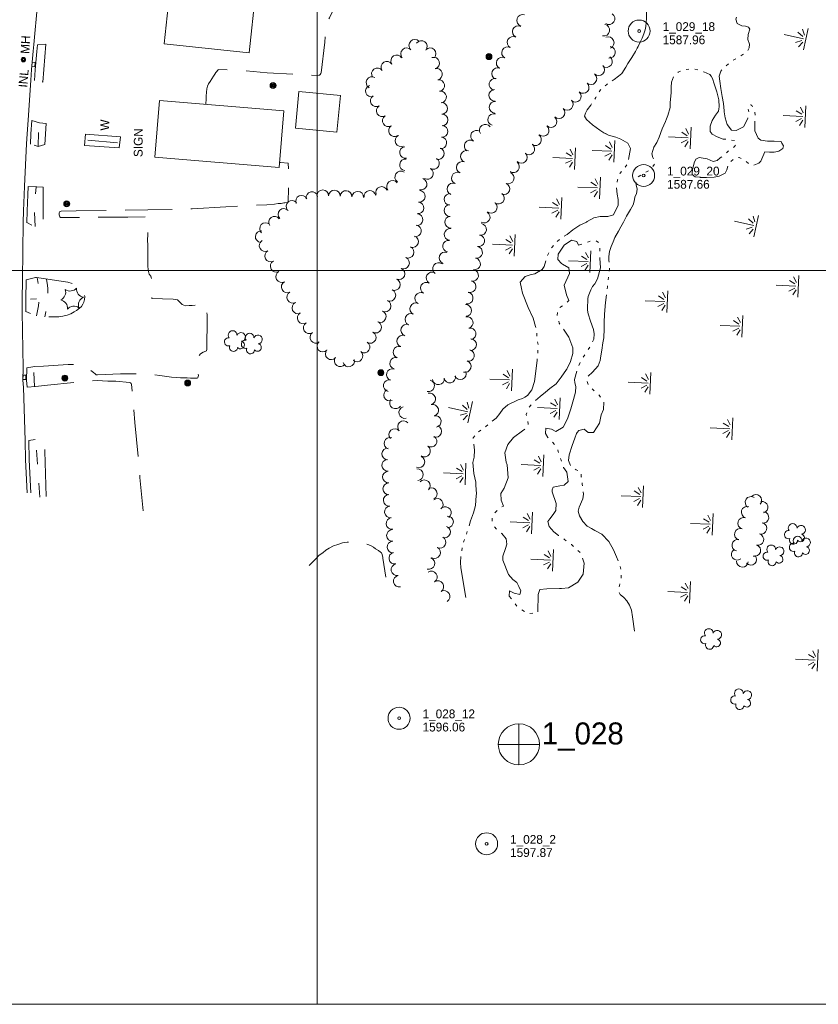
# Model space of a CAD drawing. Header units: feet. Extents: x 188480 to 190966, y 254463 to 256020.
# Tile 5 of 11: x 189297 to 189841, y 254500 to 255171. Entities that reach past the tile are written whole.
import ezdxf
from ezdxf.enums import TextEntityAlignment as Align

# ---------------------------------------------------------------- set-up
doc = ezdxf.new("R2010")
doc.units = ezdxf.units.FT
doc.header["$MEASUREMENT"] = 0
for name, pattern in [('DGN Style 3', [44.747311, 31.962365, -12.784946]), ('DGN Style 5', [22.373656, 9.58871, -12.784946]), ('DGN Style 6', [60.792419, 0.031962, -12.784946, 22.373656, -12.784946, 0.031962, -12.784946])]:
    doc.linetypes.add(name, pattern=pattern)
for name, color, linetype, lineweight in [('E_DRN_Grate', 151, 'Continuous', 0), ('E_DWY', 73, 'DGN Style 3', 0), ('E_LAND_Vegetation', 21, 'Continuous', 0), ('E_MAP_GridLines', 251, 'Continuous', 0), ('E_MAP_Limits', 21, 'DGN Style 3', 0), ('E_MAP_PassPoints', 40, 'Continuous', 0), ('E_MISCPROP', 40, 'Continuous', 0), ('E_MISCPROP_HvyLine', 54, 'Continuous', 13), ('E_MISCPROP_Railing', 40, 'Continuous', 0), ('E_PATH_Sidewalk', 73, 'DGN Style 5', 0), ('E_RDWY', 40, 'Continuous', 13), ('E_WTR', 251, 'DGN Style 6', 0)]:
    doc.layers.add(name, color=color, linetype=linetype, lineweight=lineweight)
doc.styles.add('Style-IGR_FONT_0', font='IGR_FONT_0.shx')
doc.styles.add('Style-IGR_FONT_1', font='IGR_FONT_1.shx')

# ---------------------------------------------------------------- blocks, each defined once
blk = doc.blocks.new('PP')
at = {"layer": 'E_MAP_PassPoints', "color": 40, "linetype": 'Continuous', "lineweight": 0}
for radius in [7.5, 0.96]:
    blk.add_circle((0, 0), radius, dxfattribs=at)
blk = doc.blocks.new('PHOTOC')
at = {"layer": 'E_MAP_Limits', "color": 73, "linetype": 'Continuous', "lineweight": 0}
for p, q in [((0.12, 14.06), (0.06, -13.8)), ((-13.79, 0.03), (14.12, 0.01))]:
    blk.add_line(p, q, dxfattribs=at)
blk.add_circle((0.17, 0.03), 14, dxfattribs=at)
blk = doc.blocks.new('MHO_2')
at = {"layer": 'E_DRN_Grate', "color": 20, "linetype": 'Continuous', "lineweight": 0}
for centre, radius in [((0.06, 0.01), 1.5), ((0.07, 0.01), 1.22), ((0.06, 0), 0.968), ((0.03, -0.01), 0.605)]:
    blk.add_circle(centre, radius, dxfattribs=at)
blk = doc.blocks.new('INLT')
at = {"layer": 'E_MISCPROP_Railing', "color": 40, "linetype": 'Continuous', "lineweight": 0, "flags": 128}
blk.add_lwpolyline([(3, -2), (3, 0), (0, 0), (0, -2), (3, -2)], dxfattribs=at)
blk = doc.blocks.new('INL_7')
at = {"layer": 'E_MISCPROP_Railing', "color": 40, "linetype": 'Continuous', "lineweight": 0, "style": 'Style-IGR_FONT_0'}
blk.add_text('INL', height=6, rotation=0.00011, dxfattribs=at).set_placement((-5.74, -3.01))
blk = doc.blocks.new('POLE_4')
at = {"layer": 'E_MISCPROP', "color": 20, "linetype": 'Continuous', "lineweight": 0}
for centre, radius in [((-0.01, 0.02), 2.02), ((-0.01, 0.03), 1.52), ((0, -0.01), 1.01), ((0, 0), 0.502)]:
    blk.add_circle(centre, radius, dxfattribs=at)
blk = doc.blocks.new('POLE_5')
at = {"layer": 'E_MISCPROP', "color": 20, "linetype": 'Continuous', "lineweight": 0}
for centre, radius in [((-0.01, 0.02), 2.02), ((-0.01, 0.03), 1.52), ((0, -0.01), 1.01), ((0, 0), 0.502)]:
    blk.add_circle(centre, radius, dxfattribs=at)
blk = doc.blocks.new('SIGN_6')
at = {"layer": 'E_MISCPROP', "color": 20, "linetype": 'Continuous', "lineweight": 0, "style": 'Style-IGR_FONT_0'}
blk.add_text('SIGN', height=6, rotation=0.00002, dxfattribs=at).set_placement((-9.6, -0.01), align=Align.MIDDLE_LEFT)
blk = doc.blocks.new('WAL_2')
at = {"layer": 'E_MISCPROP_Railing', "color": 40, "linetype": 'Continuous', "lineweight": 0, "style": 'Style-IGR_FONT_0'}
blk.add_text('W', height=6, rotation=0.00002, dxfattribs=at).set_placement((-2.27, -0.34), align=Align.MIDDLE_LEFT)
blk = doc.blocks.new('PINEL_3')
at = {"layer": 'E_LAND_Vegetation', "color": 93, "linetype": 'Continuous', "lineweight": 0}
for centre, start, end in [((-8.14, 7.32), 275.21124, 0.97616), ((2.26, 10.71), 215.21124, 300.97616), ((-10.4, -3.39), 335.21124, 60.97616), ((10.41, 3.41), 155.21125, 240.97616), ((-2.25, -10.7), 35.21125, 120.97616), ((8.15, -7.3), 95.21126, 180.97617)]:
    blk.add_arc(centre, 5.72, start, end, dxfattribs=at)
blk = doc.blocks.new('TREE_1')
at = {"layer": 'E_LAND_Vegetation', "color": 93, "linetype": 'Continuous', "lineweight": 0}
for centre, radius, start, end in [((-1.47, 4.28), 2.78, 1.39447, 209.16746), ((-4.47, 0.2), 2.78, 78.07149, 279.08253), ((3.57, 2.42), 2.97, 278.42358, 139.65746), ((-2.01, -4.2), 2.61, 140.77963, 358.71224), ((3.46, -3.43), 2.97, 196.0744, 79.04767)]:
    blk.add_arc(centre, radius, start, end, dxfattribs=at)
blk = doc.blocks.new('MARSH')
at = {"layer": 'E_WTR', "color": 161, "linetype": 'Continuous', "lineweight": 0}
for p, q in [((0.03, 15.02), (0.03, 1.6)), ((-6.13, 3.53), (-2.44, 1.44)), ((-1.34, 2.37), (-3.54, 6.22)), ((1.46, 2.37), (3.66, 6.22)), ((6.25, 3.53), (2.56, 1.44)), ((-7.39, -0.05), (7.4, -0.05))]:
    blk.add_line(p, q, dxfattribs=at)

msp = doc.modelspace()

# ---------------------------------------------------------------- linework, layer by layer
at = {"layer": 'E_DWY', "color": 51, "linetype": 'DGN Style 3', "lineweight": 0, "flags": 128}
for points in [[(189424.11, 255113.41), (189424.32, 255117.06), (189424.36, 255118.96), (189424.49, 255121.55), (189424.75, 255123.86), (189425.21, 255125.66), (189425.93, 255127.23), (189427.01, 255129.02), (189428.13, 255130.77), (189429.38, 255132.61), (189430.19, 255133.86), (189431, 255135.06), (189431.52, 255135.84), (189431.94, 255136.4), (189432.24, 255136.68), (189432.51, 255136.82), (189432.94, 255137), (189447.46, 255136.44), (189465.76, 255134.92), (189484.71, 255133.87), (189500.06, 255133.01), (189501, 255133.17), (189501.46, 255133.31), (189501.99, 255133.6), (189502.44, 255134.26), (189502.6, 255134.79), (189505.11, 255155.69), (189505.66, 255164.73), (189506.26, 255167.73), (189507.18, 255169.99), (189508.25, 255172.36), (189509.43, 255174.7), (189511.76, 255179.03), (189514.02, 255183.25), (189515.4, 255189.02), (189515.8, 255193.32), (189516.2, 255196.97), (189516.52, 255200.78), (189516.64, 255204.89), (189516.53, 255208.81), (189516.28, 255212.25), (189515.99, 255214.71), (189515.6, 255216.45), (189514.83, 255218.79), (189513.97, 255221.12), (189512.97, 255222.62), (189511.98, 255223.81), (189510.89, 255225.01), (189509.73, 255225.86), (189509.26, 255226.2), (189508.71, 255226.73), (189506.87, 255227.53), (189504.67, 255228.45), (189501.75, 255229.35), (189499.59, 255229.94), (189497.74, 255230.44), (189496.07, 255230.85), (189494.82, 255231.05), (189481.17, 255232.93), (189459.64, 255234.83), (189441.86, 255236.77), (189439.2, 255236.73), (189438.91, 255236.49), (189438.5, 255235.77), (189438.3, 255234.84), (189437.11, 255227.56)], [(189309.52, 255153.84), (189315.03, 255154.45), (189313.1, 255128.53), (189307.33, 255129.67)], [(189305.48, 255102.28), (189310.85, 255100.73), (189315.25, 255100.4), (189314.38, 255085.92), (189309.97, 255084.61), (189304.56, 255086.26)], [(189324.45, 255040.16), (189324.83, 255040.41), (189325.5, 255040.59), (189335.71, 255040.67), (189357.97, 255041.06), (189384.65, 255041.36), (189414.86, 255042.12), (189437.62, 255043.42), (189453.41, 255044.32), (189465.72, 255044.91), (189470.77, 255045.34), (189473.46, 255045.66), (189475.45, 255045.88), (189477.11, 255046.13), (189477.95, 255046.28), (189480.18, 255046.34), (189480.49, 255059.95), (189480.26, 255073.3), (189474.94, 255073.72), (189474.25, 255073.78)], [(189303.18, 255057.44), (189309, 255057.17), (189313.26, 255056.9), (189313.3, 255041.09), (189313.15, 255030.14), (189307.58, 255029.99), (189302.16, 255032.84)], [(189302.19, 254933.84), (189307.59, 254934.67), (189313.57, 254934.95), (189330.25, 254935.99), (189338.29, 254936.03), (189339.79, 254935.67), (189341.92, 254934.46), (189343.94, 254933.16), (189345.74, 254931.9), (189347.5, 254930.6), (189348.63, 254929.67), (189349.48, 254929.09), (189350.3, 254929.02), (189365.86, 254929.57), (189383.24, 254929.88), (189392.73, 254928.59), (189400.71, 254927.5), (189404.28, 254927.25), (189406.92, 254926.97), (189409.06, 254926.91), (189411.27, 254926.87), (189413.61, 254926.79), (189415.29, 254926.82), (189416.34, 254926.78), (189417.51, 254926.74), (189418.12, 254926.75), (189418.56, 254927.04), (189418.96, 254927.91), (189419, 254928.5), (189418.94, 254929.81), (189418.84, 254931.95), (189418.79, 254934.01), (189418.77, 254936.04), (189418.83, 254937.85), (189418.95, 254939.44), (189419.06, 254940.68), (189419.36, 254941.82), (189420.36, 254943.28), (189422.33, 254944.42), (189424.17, 254945.1), (189424.59, 254945.42), (189424.78, 254946.58), (189424.87, 254949.07), (189424.81, 254952.05), (189424.85, 254955.37), (189424.93, 254958.85), (189424.92, 254961.64), (189424.9, 254963.72), (189424.9, 254965.58), (189424.97, 254967.67), (189424.95, 254969.83), (189424.79, 254972.32), (189424.7, 254974.13), (189424.53, 254975.56), (189424.09, 254976.55), (189423.31, 254977.01), (189422.3, 254977.22), (189421.1, 254977.37), (189419, 254976.86), (189416.73, 254976.39), (189414.75, 254976.33), (189412.77, 254976.14), (189410.25, 254975.96), (189407.94, 254976.92), (189405.93, 254979.02), (189404.89, 254980.05), (189403.42, 254980.45), (189401.8, 254980.61), (189387.36, 254981.02), (189387.1, 254985.82), (189387.25, 254987.73), (189387.3, 254990.5), (189387.33, 254992.33), (189387.29, 254993.98), (189386.62, 254996.22), (189385.51, 254997.63), (189384.8, 255000.31), (189384.58, 255003.47), (189384.58, 255006.17), (189384.57, 255009.51), (189384.66, 255014.13), (189384.62, 255017.45), (189384.47, 255020.72), (189384.52, 255024.6), (189384.58, 255027.34), (189384.6, 255029.64), (189384.61, 255032.47), (189384.63, 255034.11), (189384.81, 255036.66), (189370.92, 255036.44), (189350.31, 255036.45), (189331.56, 255036.13), (189328.95, 255036.22), (189326.83, 255036.19), (189325.65, 255036.22), (189325.14, 255036.3), (189324.73, 255036.69), (189324.39, 255037.31), (189324.28, 255037.95), (189324.19, 255038.62), (189324.22, 255039.18), (189324.45, 255040.16)], [(189301.66, 254993.75), (189308.13, 254995.4), (189308.68, 254995.44), (189316.47, 254994.09), (189330.16, 254992.2), (189336.61, 254990.12), (189338.75, 254988.52), (189339.95, 254987.11), (189340.87, 254985.49), (189341.4, 254984.14), (189341.57, 254982.49), (189341.46, 254980.44), (189341, 254978.51), (189340.41, 254977.18), (189339.44, 254975.67), (189338.12, 254974.45), (189335.99, 254972.81), (189334.36, 254971.84), (189332.15, 254970.62), (189329.54, 254969.68), (189326.8, 254968.94), (189324.02, 254968.5), (189315.08, 254968.49), (189308.36, 254969.14), (189301.5, 254972.08)], [(189302.33, 254920.57), (189308.16, 254921.06), (189316.2, 254921.87), (189335.89, 254924.05), (189349.98, 254925.04), (189357.29, 254924.77), (189362.88, 254924.71), (189372.09, 254923.78), (189372.85, 254923.53), (189373.28, 254923.19), (189373.51, 254922.71), (189375.82, 254896.5), (189379.25, 254859.13), (189381.31, 254836.33)], [(189315.33, 254846.09), (189314.42, 254876.92), (189313.95, 254884.65), (189313.66, 254884.82), (189313.04, 254884.9), (189308.51, 254884.96), (189303.57, 254884.2)], [(189494.57, 254798.96), (189499.13, 254803.91), (189501.33, 254805.99), (189503.67, 254807.77), (189505.9, 254809.51), (189508.2, 254810.91), (189510.98, 254812.48), (189514.07, 254813.46), (189517.15, 254814.41), (189520.31, 254814.96), (189523.38, 254815.12), (189525.94, 254815.06), (189528.67, 254814.79), (189531.79, 254814.19), (189534.44, 254813.41), (189536.28, 254812.68), (189538.19, 254811.55), (189539.75, 254810.48), (189541.66, 254809.21), (189542.95, 254808.21), (189543.63, 254807.62), (189544.17, 254806.47), (189544.71, 254804.54), (189544.74, 254804.14), (189546.77, 254791.05)]]:
    msp.add_lwpolyline(points, dxfattribs=at)
at = {"layer": 'E_LAND_Vegetation', "color": 93, "linetype": 'Continuous', "lineweight": 0}
for centre, radius, start, end in [((189639.88, 255170.5), 3.99, 71.17566, 251.16034), ((189698.74, 255171.76), 3.99, 236.46247, 56.44714), ((189636.89, 255162.88), 3.99, 65.34606, 245.33074), ((189695.13, 255163.91), 3.99, 258.85192, 78.83659), ((189566.44, 255153.56), 3.98, 44.60246, 224.58714), ((189570.84, 255152.72), 3.98, 322.73674, 142.72141), ((189633.34, 255155.56), 3.99, 61.331, 241.31567), ((189698.16, 255155.38), 3.99, 292.73234, 112.71701), ((189560.84, 255147.78), 3.98, 42.31742, 222.3021), ((189576.87, 255147.82), 3.98, 317.40843, 137.3931), ((189629.58, 255148.56), 3.99, 62.33711, 242.32179), ((189699.04, 255148.81), 3.99, 262.68547, 82.67014), ((189547.37, 255138.67), 3.98, 32.38696, 212.37164), ((189554.1, 255142.92), 3.98, 32.00911, 211.99378), ((189579.26, 255141.42), 3.98, 287.5028, 107.48748), ((189625.94, 255141.48), 3.99, 63.05121, 243.03588), ((189696.94, 255142.52), 3.99, 232.64218, 52.62685), ((189540.94, 255134.17), 3.98, 35.59159, 215.57627), ((189581.12, 255133.85), 3.98, 282.75258, 102.73726), ((189622.82, 255134.3), 3.99, 67.31094, 247.29562), ((189691.68, 255136.89), 3.99, 225.40708, 45.39176), ((189537.27, 255128.14), 3.98, 59.54069, 239.52537), ((189582.67, 255126.16), 3.98, 279.46323, 99.44791), ((189621.07, 255127), 3.99, 79.44345, 259.42813), ((189686.37, 255130.8), 3.99, 228.41861, 48.40328), ((189536.78, 255122.42), 3.98, 109.1527, 289.13738), ((189583.96, 255118.41), 3.98, 276.32385, 96.30853), ((189620.87, 255119.52), 3.99, 93.03498, 273.01966), ((189675.76, 255118.91), 3.99, 228.13427, 48.11895), ((189681.08, 255124.84), 3.99, 228.13427, 48.11895), ((189540.17, 255115.76), 3.98, 121.62237, 301.60705), ((189621.14, 255111.36), 3.99, 87.84719, 267.83186), ((189670.26, 255113.33), 3.99, 224.29509, 44.27977), ((189544.29, 255108.9), 3.98, 120.6352, 300.61988), ((189584.74, 255110.62), 3.98, 272.63999, 92.62467), ((189664.6, 255107.64), 3.99, 225.57427, 45.55895), ((189548.38, 255102.11), 3.98, 121.96965, 301.95432), ((189585.02, 255102.71), 3.98, 271.0823, 91.06698), ((189620.18, 255102.97), 3.99, 73.86597, 253.85064), ((189659.21, 255101.6), 3.99, 229.01903, 49.00371), ((189552.55, 255095.43), 3.98, 124.29301, 304.27769), ((189584.91, 255094.96), 3.98, 265.26227, 85.24695), ((189608.48, 255091.63), 3.99, 56.76833, 236.75301), ((189614.45, 255095.69), 3.99, 35.3441, 215.32878), ((189653.83, 255095.62), 3.99, 230.9855, 50.97017), ((189557.07, 255088.52), 3.98, 116.32534, 296.31002), ((189584.14, 255087.13), 3.98, 262.70071, 82.68538), ((189604.1, 255084.95), 3.99, 56.76833, 236.75301), ((189648.68, 255089.31), 3.99, 235.80918, 55.79386), ((189560.13, 255080.56), 3.98, 98.70184, 278.68652), ((189582.36, 255079.81), 3.98, 251.68012, 71.6648), ((189601.62, 255077.94), 3.99, 71.32421, 251.30888), ((189644.08, 255082.97), 3.99, 231.84321, 51.82789), ((189560.1, 255072.1), 3.98, 83.35243, 263.33711), ((189579.12, 255073.06), 3.98, 239.70993, 59.69461), ((189639.02, 255077.16), 3.99, 225.07242, 45.05709), ((189575.06, 255066.22), 3.98, 239.11683, 59.1015), ((189598.71, 255070.39), 3.99, 68.43902, 248.4237), ((189633.67, 255070.87), 3.99, 233.1715, 53.15618), ((189551.25, 255057.4), 3.98, 38.07314, 218.05782), ((189556.84, 255063.84), 3.98, 55.79536, 235.78003), ((189570.71, 255058.95), 3.98, 253.03857, 73.02324), ((189595.45, 255063.05), 3.99, 67.28999, 247.27466), ((189630.02, 255063.22), 3.99, 248.37331, 68.35799), ((189503.77, 255051.04), 3.98, 0.43875, 180.42343), ((189511.68, 255050.87), 3.98, 359.03548, 179.02016), ((189543.82, 255053.31), 3.98, 21.69019, 201.67487), ((189569.43, 255050.69), 3.98, 264.93206, 84.91674), ((189592.44, 255055.71), 3.99, 68.631, 248.61568), ((189627.1, 255055.79), 3.99, 248.59282, 68.5775), ((189489.28, 255047.31), 3.98, 24.45064, 204.43531), ((189496.35, 255049.81), 3.98, 11.94344, 191.92812), ((189519.51, 255050.53), 3.98, 355.55312, 175.5378), ((189527.53, 255050.05), 3.98, 357.14032, 177.125), ((189535.83, 255050.61), 3.98, 7.83052, 187.8152), ((189590.43, 255048.62), 3.99, 84.04917, 264.03384), ((189623.37, 255049.43), 3.99, 232.52939, 52.51406), ((189477.25, 255038.32), 3.98, 44.43406, 224.41873), ((189482.78, 255043.82), 3.98, 40.13672, 220.1214), ((189568.58, 255042.81), 3.98, 263.8418, 83.82648), ((189590.37, 255040.99), 3.99, 93.17667, 273.16134), ((189618.54, 255043.21), 3.99, 229.7977, 49.78238), ((189470.91, 255033.03), 3.98, 36.15197, 216.13664), ((189567.91, 255034.81), 3.98, 265.32907, 85.31375), ((189590.86, 255033.04), 3.99, 93.69201, 273.67668), ((189613.7, 255036.5), 3.99, 238.52205, 58.50673), ((189464.78, 255028.7), 3.98, 47.82968, 227.81436), ((189566.84, 255027.05), 3.98, 261.70948, 81.69416), ((189590.49, 255024.67), 3.99, 82.67828, 262.66296), ((189611.21, 255028.16), 3.99, 261.13326, 81.11794), ((189461.79, 255023.23), 3.98, 85.12187, 265.10655), ((189564.88, 255019.79), 3.98, 250.3601, 70.34478), ((189609.94, 255020.35), 3.99, 259.30241, 79.28709), ((189464.48, 255017.08), 3.98, 119.34449, 299.32917), ((189561.88, 255012.56), 3.98, 246.51564, 66.50031), ((189589.41, 255016.71), 3.99, 81.27308, 261.25776), ((189608.5, 255012.47), 3.99, 260.24301, 80.22769), ((189468.24, 255010.01), 3.98, 118.19865, 298.18333), ((189558.74, 255005.22), 3.98, 247.03808, 67.02276), ((189587.02, 255008.72), 3.99, 70.71843, 250.70311), ((189607.14, 255004.59), 3.99, 260.86026, 80.84493), ((189472, 255002.98), 3.98, 118.19865, 298.18333), ((189555.63, 254997.87), 3.98, 247.12118, 67.10585), ((189582.62, 255001.34), 3.99, 53.82978, 233.81445), ((189475.77, 254995.96), 3.98, 118.19865, 298.18333), ((189578.18, 254995.03), 3.99, 60.95092, 240.9356), ((189605.77, 254996.77), 3.99, 259.8789, 79.86358), ((189479.53, 254988.94), 3.98, 118.19865, 298.18333), ((189552.54, 254990.53), 3.98, 247.2251, 67.20978), ((189574.27, 254988.04), 3.99, 60.31078, 240.29546), ((189604.03, 254989.12), 3.99, 256.42713, 76.41181), ((189483.3, 254981.91), 3.98, 118.19865, 298.18333), ((189549.45, 254983.18), 3.98, 247.2251, 67.20978), ((189570.47, 254981.09), 3.99, 62.11468, 242.09936), ((189602.13, 254981.24), 3.99, 260.02064, 80.00532), ((189486.81, 254974.66), 3.98, 115.37981, 295.36449), ((189546.2, 254976), 3.98, 244.82537, 64.81005), ((189567.06, 254973.99), 3.99, 65.05772, 245.0424), ((189601.1, 254972.9), 3.99, 272.88636, 92.87104), ((189490.37, 254967.79), 3.98, 121.62405, 301.60872), ((189542.89, 254968.68), 3.98, 246.84106, 66.82574), ((189563.75, 254966.74), 3.99, 65.57893, 245.56361), ((189602.15, 254964.59), 3.99, 284.93602, 104.92069), ((189494.55, 254961.01), 3.98, 121.62405, 301.60872), ((189539.78, 254961.52), 3.98, 242.22291, 62.20759), ((189560.94, 254959.44), 3.99, 69.8959, 249.88058), ((189604.05, 254956.91), 3.99, 283.22907, 103.21375), ((189498.98, 254954.56), 3.98, 125.5683, 305.55298), ((189536.07, 254954.47), 3.98, 242.22291, 62.20759), ((189558.2, 254952), 3.99, 71.30992, 251.2946), ((189503.81, 254948.62), 3.98, 133.70134, 313.68602), ((189531.88, 254947.92), 3.98, 236.97611, 56.96079), ((189555.67, 254944.44), 3.99, 71.84045, 251.82513), ((189604.4, 254949.61), 3.99, 266.82421, 86.80889), ((189509.5, 254943.33), 3.98, 139.01196, 318.99664), ((189515.57, 254938.55), 3.98, 145.17627, 325.16094), ((189527.03, 254941.9), 3.98, 230.53346, 50.51814), ((189553.44, 254936.89), 3.99, 74.93542, 254.9201), ((189603.02, 254942.13), 3.99, 257.27309, 77.25776), ((189521.37, 254938.42), 3.98, 195.17395, 15.15863), ((189600.74, 254934.71), 3.99, 251.67627, 71.66095), ((189551.13, 254929.15), 3.99, 72.30517, 252.28985), ((189590.24, 254927.52), 3.99, 190.64793, 10.63261), ((189597.41, 254929.7), 3.99, 202.71533, 22.70001), ((189549.07, 254921.64), 3.99, 77.68905, 257.67373), ((189575.87, 254921.55), 3.99, 254.48266, 74.46734), ((189582.47, 254926.26), 3.99, 187.84031, 7.82498), ((189549.26, 254915.22), 3.99, 115.53718, 295.52185), ((189576.58, 254912.55), 3.99, 285.13607, 105.12075), ((189553.29, 254909.87), 3.99, 146.34982, 326.3345), ((189559.58, 254903.27), 3.99, 104.20038, 284.18506), ((189578.62, 254904.84), 3.99, 285.18539, 105.17007), ((189580.36, 254897.23), 3.99, 280.85817, 100.84285), ((189558.78, 254893.62), 3.99, 42.36689, 222.35157), ((189580.7, 254890.52), 3.99, 247.87144, 67.85611), ((189552.78, 254888.28), 3.99, 41.17254, 221.15722), ((189577.46, 254883.75), 3.99, 236.11272, 56.0974), ((189549.54, 254882.36), 3.99, 72.96715, 252.95183), ((189573.02, 254877.11), 3.99, 236.35875, 56.34343), ((189548, 254875.1), 3.99, 86.85241, 266.83708), ((189548, 254867.41), 3.99, 94.53524, 274.51992), ((189569.19, 254869.7), 3.99, 247.61416, 67.59883), ((189548.49, 254859.35), 3.99, 91.97571, 271.96039), ((189568.13, 254861.02), 3.99, 274.88086, 94.86554), ((189548.7, 254851.32), 3.99, 90.93412, 270.91879), ((189572.88, 254853.35), 3.99, 316.00963, 135.99431), ((189549, 254843.49), 3.99, 94.85878, 274.84346), ((189577.68, 254848.07), 3.99, 294.94392, 114.92859), ((189798.75, 254843.47), 3.93, 318.60329, 138.58797), ((189581.77, 254840.73), 3.99, 308.1555, 128.14018), ((189795.42, 254842.11), 3.93, 58.46905, 238.45373), ((189803.01, 254838.76), 3.93, 282.91151, 102.89619), ((189549.84, 254835.61), 3.99, 96.54421, 276.52889), ((189587.2, 254835.07), 3.99, 305.55161, 125.53628), ((189792.75, 254835.33), 3.93, 73.11581, 253.10048), ((189803.62, 254831.85), 3.93, 260.70259, 80.68726), ((189550.9, 254827.74), 3.99, 97.85239, 277.83707), ((189588.69, 254828.8), 3.99, 271.6305, 91.61518), ((189790.46, 254827.81), 3.93, 73.11581, 253.10048), ((189802.27, 254824.34), 3.93, 254.42365, 74.40833), ((189551.24, 254819.56), 3.99, 92.15372, 272.1384), ((189586.67, 254821.89), 3.99, 251.77894, 71.76361), ((189788.18, 254820.29), 3.93, 73.11581, 253.10048), ((189800.16, 254816.75), 3.93, 254.85085, 74.83553), ((189551.56, 254811.6), 3.99, 92.64885, 272.63353), ((189583.6, 254814.91), 3.99, 242.39291, 62.37759), ((189786.37, 254812.88), 3.93, 79.40939, 259.39407), ((189552.79, 254804.04), 3.99, 101.24448, 281.22916), ((189579.89, 254807.87), 3.99, 241.83295, 61.81763), ((189786.04, 254806.68), 3.93, 126.74967, 306.73434), ((189798.06, 254809.26), 3.93, 252.41434, 72.39901), ((189554.34, 254796.21), 3.99, 101.24448, 281.22916), ((189576.05, 254800.45), 3.99, 252.30476, 72.28944), ((189789.53, 254801.84), 3.93, 177.24527, 357.22994), ((189795.33, 254803.24), 3.93, 222.85591, 42.84059), ((189577.69, 254791.21), 3.99, 303.93948, 123.92416), ((189555.9, 254788.37), 3.99, 101.24448, 281.22916), ((189582.14, 254784.6), 3.99, 303.93948, 123.92416), ((189586.38, 254777.97), 3.99, 301.09451, 121.07919)]:
    msp.add_arc(centre, radius, start, end, dxfattribs=at)
at = {"layer": 'E_MAP_GridLines', "color": 161, "linetype": 'Continuous', "lineweight": 0}
for p, q in [((189500, 254500), (189500, 256000)), ((188500, 255000), (190500, 255000)), ((188500, 254500), (190500, 254500))]:
    msp.add_line(p, q, dxfattribs=at)
at = {"layer": 'E_MISCPROP', "color": 20, "linetype": 'Continuous', "lineweight": 0}
for p, q in [((189364, 255087.14), (189343.63, 255088.9)), ((189308.85, 254980.69), (189304.59, 254980.65))]:
    msp.add_line(p, q, dxfattribs=at)
at = {"layer": 'E_MISCPROP_HvyLine', "color": 241, "linetype": 'Continuous', "lineweight": 13, "flags": 128}
for points in [[(189395.77, 255154.64), (189403.84, 255231.08), (189461.81, 255224.95), (189461.64, 255223.26), (189499.59, 255219.25), (189495.98, 255185.13), (189457.86, 255189.16), (189453.57, 255148.53)], [(189487.51, 255122.1), (189485.12, 255097.03), (189513.35, 255094.33), (189515.75, 255119.4)], [(189392.54, 255116.03), (189477.17, 255109.02), (189473.96, 255070.28), (189389.33, 255077.29)]]:
    msp.add_lwpolyline(points, close=True, dxfattribs=at)
at = {"layer": 'E_MISCPROP_Railing', "color": 40, "linetype": 'Continuous', "lineweight": 13, "flags": 128}
for points in [[(189365.99, 255091.17), (189342.11, 255093.02), (189341.35, 255085.3), (189365, 255083.62)], [(189364.98, 255083.62), (189365.99, 255091.17)]]:
    msp.add_lwpolyline(points, dxfattribs=at)
at = {"layer": 'E_PATH_Sidewalk', "color": 51, "linetype": 'DGN Style 5', "lineweight": 0, "flags": 128}
for points in [[(189309.79, 255084.66), (189310.42, 255100.85)], [(189307.85, 255030), (189307.44, 255040.62), (189307.84, 255049.05), (189308.47, 255057.19)], [(189308.66, 254969.11), (189310.05, 254976.05), (189310.64, 254981.73), (189310.72, 254984.13), (189310.63, 254985.92), (189310.45, 254987.33), (189310.08, 254989.1), (189309.31, 254995.33)], [(189315.5, 254994.26), (189316.25, 254989.97), (189316.39, 254987.74), (189316.39, 254985.12), (189316.36, 254982.97), (189316.17, 254980.58), (189316.02, 254978.15), (189315.82, 254975.83), (189315.51, 254973.9), (189315.05, 254971.96), (189314.38, 254968.56)], [(189307.36, 254921), (189306.84, 254934.55)], [(189310.94, 254845.7), (189308.31, 254884.92)]]:
    msp.add_lwpolyline(points, dxfattribs=at)
at = {"layer": 'E_RDWY', "color": 21, "linetype": 'Continuous', "lineweight": 13, "flags": 128}
for points in [[(189304.84, 255129.85), (189305.38, 255137.1), (189306.42, 255149.68), (189307.04, 255154.18), (189309.51, 255181.4)], [(189307.33, 255129.67), (189307.87, 255136.9), (189308.9, 255149.41), (189309.52, 255153.84)], [(189302.06, 255086.36), (189302.31, 255093.36), (189302.99, 255102.47), (189304.84, 255129.85)], [(189304.56, 255086.26), (189304.81, 255093.22), (189305.48, 255102.28)], [(189299.65, 255032.75), (189299.96, 255040.78), (189300.47, 255051.78), (189300.68, 255057.53), (189302.06, 255086.36)], [(189302.15, 255032.66), (189302.45, 255040.67), (189302.97, 255051.67), (189303.18, 255057.44)], [(189299, 254971.95), (189299.05, 254980.36), (189299.16, 254993.77), (189299.65, 255032.75)], [(189301.5, 254971.93), (189301.55, 254980.35), (189301.66, 254993.75)], [(189299.84, 254920.36), (189299.55, 254925.39), (189299.69, 254933.88), (189299, 254971.95)], [(189302.34, 254920.5), (189302.06, 254925.44), (189302.19, 254933.84)], [(189302.5, 254848.47), (189301.31, 254870.96), (189301.07, 254884.15), (189299.84, 254920.36)], [(189304.99, 254848.6), (189303.81, 254871.05), (189303.57, 254884.2)]]:
    msp.add_lwpolyline(points, dxfattribs=at)
at = {"layer": 'E_WTR', "color": 161, "linetype": 'Continuous', "lineweight": 0}
for p, q in [((189794.58, 255164.6), (189793.76, 255165.93)), ((189734.89, 255096.75), (189737.08, 255101.56)), ((189695.16, 255093.92), (189698.26, 255092.38)), ((189673.95, 254947.43), (189674.09, 254943.57))]:
    msp.add_line(p, q, dxfattribs=at)
at = {"layer": 'E_WTR', "color": 161, "linetype": 'Continuous', "lineweight": 0, "flags": 128}
for points in [[(189724, 255178.8), (189724.32, 255176.66), (189724.3, 255174.1), (189724.23, 255171.79), (189723.98, 255169.03), (189723.67, 255166.4), (189723.31, 255164.15), (189722.49, 255161.43), (189721.28, 255158.37), (189719.91, 255155.63), (189718.53, 255152.71), (189717.93, 255151.62)], [(189793.34, 255150.1), (189794.08, 255151.75), (189794.31, 255154.29), (189793.23, 255157.58), (189793.53, 255160.9), (189794.58, 255164.6), (189793.76, 255165.93), (189791.67, 255166.7), (189789.11, 255166.89), (189785.98, 255168.51), (189785.12, 255171.5), (189785.49, 255172.86)], [(189717.93, 255151.62), (189716.67, 255149.32), (189714.23, 255145.29), (189711.56, 255141.23), (189710.12, 255138.69), (189707.35, 255134.45), (189705.13, 255132.59), (189702.17, 255130.3), (189700.84, 255129.43)], [(189783.32, 255143.41), (189783.63, 255143.65), (189785.04, 255144.47)], [(189788.55, 255146.5), (189789.8, 255147.22), (189790.28, 255147.56)], [(189745.5, 255135.06), (189745.78, 255135.35), (189747.3, 255135.93)], [(189751.15, 255137.14), (189753.16, 255137.38)], [(189757.15, 255137.3), (189759.12, 255136.82)], [(189762.95, 255135.51), (189763.19, 255135.42), (189765.35, 255134.52), (189767.38, 255133.79), (189768.37, 255132.64), (189769.14, 255131.01), (189770.42, 255127.31), (189772.23, 255121.83), (189773.39, 255116.41), (189773.78, 255111.64), (189773.55, 255110.34)], [(189777.15, 255108.19), (189777.05, 255108.83), (189777.01, 255111.48), (189776.62, 255113.94), (189775.77, 255118.65), (189774.95, 255124.1), (189774.15, 255129.09), (189773.74, 255132.55), (189774.79, 255135.97), (189775.64, 255136.82)], [(189778.5, 255139.69), (189780.11, 255140.93)], [(189737.85, 255103.44), (189738.84, 255105.84), (189740.34, 255111.12), (189740.43, 255114.65), (189741.01, 255121.24), (189741.04, 255124.99), (189741.23, 255128.38), (189742.71, 255132.13)], [(189693.07, 255123.5), (189692.83, 255123.27), (189692.34, 255122.47), (189691.99, 255121.87)], [(189697.6, 255127.23), (189697.21, 255126.95), (189696.05, 255126.03)], [(189690.02, 255118.49), (189689.77, 255118.06), (189688.95, 255116.85)], [(189686.74, 255113.62), (189686.23, 255112.87), (189683.86, 255109.56), (189682.64, 255107.36), (189682.04, 255105.18), (189683.3, 255102.96), (189687.51, 255099.3), (189692.44, 255095.7), (189695.16, 255093.92), (189696.2, 255093.4)], [(189773.55, 255110.34), (189773.27, 255108.74), (189771.32, 255105.94), (189768.98, 255102.31), (189767.49, 255098.55), (189767.62, 255094.73), (189768.99, 255092.96), (189772.39, 255091.14), (189776.4, 255089.66), (189778.21, 255089.51)], [(189793.59, 255110.12), (189794.01, 255108.14)], [(189796.54, 255111.74), (189796.06, 255112.63), (189795.22, 255113.11), (189795.18, 255113.09)], [(189729.06, 255076.29), (189728.66, 255077.15), (189727.95, 255079.53), (189729.19, 255084.06), (189731.17, 255087.3), (189732.78, 255090.95), (189734.89, 255096.75), (189737.08, 255101.56), (189737.85, 255103.44)], [(189793.33, 255104.16), (189793.27, 255103.81), (189790.23, 255098.05), (189785.42, 255095.46), (189782.02, 255095.68), (189779.22, 255099.6), (189777.77, 255104.25), (189777.15, 255108.19)], [(189816.47, 255086.99), (189815.88, 255087.96), (189811.19, 255088.19), (189806.63, 255088.35), (189802.17, 255088.96), (189800.19, 255090.23), (189797.94, 255095.26), (189798, 255100.7), (189798.07, 255101.91)], [(189798.15, 255105.95), (189797.98, 255107.98)], [(189696.2, 255093.4), (189698.26, 255092.38), (189703.41, 255090.94), (189706.84, 255089.55), (189711.47, 255086.94), (189713.38, 255083.31), (189711.88, 255075.82)], [(189782.24, 255089.02), (189784.23, 255088.67)], [(189780.18, 255081.55), (189778.63, 255080.24)], [(189784.76, 255085.49), (189784.18, 255084.65), (189783.38, 255084.04)], [(189797.44, 255071.97), (189800.69, 255073.27), (189802.09, 255074.67), (189804.86, 255081.04), (189807.94, 255080.67), (189811.21, 255080.68), (189814.3, 255081.38), (189817, 255083.26), (189817.61, 255085.09), (189816.47, 255086.99)], [(189775.5, 255077.67), (189774.47, 255076.83), (189772.47, 255075.07), (189769.66, 255074.37), (189765.51, 255076.1), (189760, 255077.22), (189757.86, 255075.92), (189756.7, 255073.5), (189755.49, 255068.74), (189755.39, 255066.43)], [(189781.73, 255074.4), (189783.21, 255075.79)], [(189786.94, 255077.08), (189787.4, 255077.18), (189788.76, 255076.42)], [(189710.95, 255072.04), (189709.81, 255070.45)], [(189723.83, 255067.02), (189725.25, 255067.89), (189725.53, 255068.11)], [(189728.47, 255070.9), (189729.76, 255072.47)], [(189755.39, 255066.43), (189755.35, 255065.56), (189757.38, 255064), (189764.77, 255063.48), (189770.41, 255063.79), (189773.81, 255064.46), (189777.72, 255066.53), (189779.02, 255068.71), (189779.63, 255071.12)], [(189792.2, 255074.3), (189793.71, 255072.95)], [(189704.71, 255062.31), (189704.55, 255061.88), (189704.33, 255060.39)], [(189707.22, 255067.53), (189706.24, 255066.49), (189706.06, 255065.99)], [(189718.66, 255063.85), (189720.28, 255065.06)], [(189703.86, 255056.52), (189704.27, 255052.21), (189704.92, 255048.53), (189705.01, 255044.59), (189701.66, 255038.13), (189698, 255036.97), (189692.72, 255036.94)], [(189708.47, 255032.95), (189708.56, 255033.13), (189710.72, 255037.12), (189713.41, 255041.6), (189715.14, 255044.93), (189716.09, 255048.31), (189716.38, 255050.21), (189717.39, 255052.35), (189717.83, 255055.52), (189717.24, 255058.59), (189717.29, 255060.15)], [(189692.72, 255036.94), (189692.69, 255036.94), (189688.25, 255036.1), (189683.93, 255033.55), (189683.42, 255033.08), (189678.92, 255031.04), (189674.14, 255027.85), (189670.2, 255024.69), (189668.1, 255023.52)], [(189698.76, 255005.74), (189698.65, 255006.82), (189698.63, 255009.71), (189699.12, 255013.09), (189700.13, 255016.43), (189701.44, 255019.57), (189702.74, 255022.55), (189705.23, 255026.89), (189706.8, 255029.76), (189708.47, 255032.95)], [(189664.96, 255021.21), (189663.48, 255019.92)], [(189660.82, 255017.05), (189659.87, 255015.97), (189659.63, 255015.51)], [(189680.08, 255017.97), (189677.99, 255017.41), (189676.77, 255019.79), (189673.07, 255020.86), (189668.15, 255017.31), (189664.14, 255011.28), (189663.83, 255007.58), (189666.32, 255004.9), (189666.97, 255004.53)], [(189685.91, 255020.15), (189683.97, 255019.41)], [(189691.65, 255019.2), (189689.97, 255020.41)], [(189692.52, 255013.18), (189692.54, 255014.13), (189692.42, 255015.25)], [(189657.8, 255012.05), (189656.88, 255010.32)], [(189684.37, 254980.88), (189684.44, 254982.33), (189686.21, 254986.95), (189687.49, 254989.19), (189688.97, 254990.96), (189690.96, 254994.37), (189692.79, 255001.87), (189692.39, 255008.51), (189692.4, 255009.02)], [(189655.6, 255006.64), (189654.57, 255002.9), (189653.08, 255000.86), (189648.11, 254997.89), (189644.92, 254997.08), (189641.59, 254995.95), (189638.27, 254992.1), (189639.11, 254987.86)], [(189666.97, 255004.53), (189671.36, 255002.01), (189671.81, 254998.05), (189668.26, 254990.09), (189669.78, 254983.51), (189671.26, 254979.58), (189670.25, 254978.61)], [(189698.79, 254999.69), (189699.04, 255001.25), (189699.03, 255001.7)], [(189698.09, 254993.65), (189698.24, 254995.67)], [(189639.11, 254987.86), (189639.74, 254984.68), (189643.63, 254974.94), (189647.01, 254967.52), (189648.7, 254961.86), (189648.8, 254961.26)], [(189697.51, 254987.59), (189697.7, 254989.07), (189697.75, 254989.61)], [(189687.54, 254951.6), (189688.38, 254953.36), (189688.5, 254956.84), (189688.04, 254959.99), (189686.04, 254965.68), (189684.57, 254970.68), (189684.06, 254973.1), (189684.05, 254974.52), (189684.34, 254980.28), (189684.37, 254980.88)], [(189695.1, 254954.24), (189695.37, 254960.31), (189695.5, 254964.68), (189695.66, 254970.41), (189696.39, 254978.34), (189697, 254983.57)], [(189666.93, 254976.13), (189665.21, 254974.95)], [(189663.6, 254971.55), (189663.43, 254969.48)], [(189664.42, 254965.49), (189664.83, 254964.25), (189665.25, 254963.61)], [(189649.44, 254957.39), (189649.63, 254955.45)], [(189667.63, 254960.2), (189668.72, 254958.71), (189671.39, 254954.69), (189673.95, 254947.43), (189674.09, 254943.57), (189672.4, 254938.1), (189669.91, 254932.84), (189669.72, 254932.56)], [(189684.43, 254928.04), (189687.37, 254930.78), (189691.26, 254935.09), (189692.61, 254938.88), (189693.12, 254941.95), (189693.75, 254945.89), (189694.46, 254950.85), (189695.1, 254954.24), (189695.1, 254954.24)], [(189650.07, 254951.55), (189650.39, 254949.62)], [(189684.46, 254946.2), (189685.57, 254947.95)], [(189650.28, 254945.72), (189650.15, 254943.77)], [(189680.99, 254941.03), (189682.16, 254942.74)], [(189649.66, 254939.89), (189649.66, 254939.08), (189648.95, 254931.52), (189647.97, 254924.38), (189646.05, 254918.74), (189643.16, 254914.85), (189641.45, 254913.84)], [(189678.2, 254935.47), (189679.07, 254937.36)], [(189669.72, 254932.56), (189666.22, 254927.35), (189662.66, 254922.87), (189658.44, 254919.69), (189655.38, 254917.11), (189651.88, 254914.28), (189648.53, 254911.53)], [(189671.46, 254902.38), (189672.64, 254905.81), (189674.53, 254912.17), (189675.86, 254917.28), (189676.06, 254921.08), (189675.45, 254923.49), (189675.25, 254925.86), (189676.81, 254931.56)], [(189684.58, 254922.5), (189683.84, 254924.39)], [(189641.45, 254913.84), (189639.68, 254912.78), (189636.82, 254911.96), (189629.71, 254908.47), (189626.31, 254905.67), (189624.3, 254902.56), (189621.8, 254899.47), (189619.21, 254897.32)], [(189688.7, 254918.06), (189687.63, 254919), (189687.23, 254919.45)], [(189692.96, 254913.77), (189692.1, 254915.08), (189691.75, 254915.39)], [(189645.7, 254908.5), (189644.33, 254906.94)], [(189681.79, 254892.02), (189684.58, 254889.78), (189688.15, 254889.8), (189692.16, 254896.15), (189693.31, 254901.73), (189694.98, 254905.29), (189695.25, 254910.28), (189695.18, 254910.38)], [(189642.67, 254903.17), (189642.26, 254902.08), (189642.45, 254901.19)], [(189657.32, 254886.06), (189656.99, 254886.4), (189655.35, 254888.94), (189655.57, 254892.54), (189659.45, 254892), (189662.44, 254890.4), (189667.4, 254893.32), (189670.34, 254899.12), (189671.46, 254902.38)], [(189616.17, 254894.85), (189614.87, 254893.8), (189614.64, 254893.64)], [(189643.3, 254897.12), (189643.61, 254895.62), (189643.6, 254895.08)], [(189607.26, 254887.32), (189606.26, 254886.03), (189606.28, 254885.7)], [(189611.47, 254891.33), (189609.88, 254890.18)], [(189641.38, 254892.03), (189639.86, 254890.92), (189633.75, 254886.32), (189629.9, 254881.54), (189627.74, 254875.8), (189628.75, 254869.45), (189629.22, 254867.62)], [(189672.37, 254867.15), (189671.01, 254870.59), (189671.54, 254874.49), (189673.59, 254880.81), (189675.36, 254885.92), (189676.67, 254889.13), (189677.05, 254889.75), (189678.07, 254891.08), (189681.76, 254892.04), (189681.79, 254892.02)], [(189606.63, 254881.8), (189607, 254877.64), (189606.9, 254872.92), (189605.91, 254869.21), (189606.69, 254861.75), (189607.96, 254855.89), (189608.09, 254853.73)], [(189661.59, 254881.52), (189660.17, 254883.04)], [(189664.39, 254876.01), (189663.88, 254877.72), (189663.73, 254877.97)], [(189629.22, 254867.62), (189629.91, 254858.87), (189627.21, 254851.74), (189625.03, 254848.03), (189625.36, 254843.49), (189626.9, 254839.58), (189625.74, 254838.98)], [(189666.28, 254870.07), (189665.6, 254872.04)], [(189661.5, 254844.8), (189661.15, 254845.81), (189660.03, 254849.32), (189659.87, 254850.65), (189660.6, 254852.38), (189665.12, 254853.36), (189668.2, 254853.85), (189670.98, 254856.26), (189670.05, 254862.73), (189667.72, 254865.92), (189667.64, 254866.15)], [(189677.4, 254863.89), (189676.26, 254864.16), (189675.58, 254864.68)], [(189679.86, 254859.31), (189679.83, 254859.51), (189679.65, 254861.33)], [(189608.09, 254853.73), (189608.27, 254850.74), (189608.38, 254847.93), (189608.3, 254846.78), (189607.71, 254840.01), (189606.39, 254834.93), (189604.46, 254829.46), (189603.36, 254826.03)], [(189680.7, 254853.29), (189680.51, 254854.47), (189680.41, 254855.29)], [(189686.86, 254824.16), (189683.71, 254825.87), (189680.88, 254829.02), (189678.54, 254832.87), (189677.75, 254836.13), (189678.4, 254838.74), (189680.82, 254844.6), (189681.3, 254847.65), (189681.19, 254849.26)], [(189664.42, 254819.44), (189664.35, 254819.49), (189661.18, 254821.96), (189657.96, 254825.74), (189657.14, 254829.05), (189658.42, 254830.87), (189660.61, 254833.71), (189662.37, 254836.53), (189662.76, 254841.22), (189661.5, 254844.8)], [(189622.43, 254836.44), (189621.04, 254834.84)], [(189619.15, 254831.31), (189619.19, 254829.19)], [(189602.18, 254822.29), (189601.61, 254820.42)], [(189620.74, 254825.5), (189622.11, 254823.88)], [(189625.33, 254821.14), (189625.77, 254820.79), (189628.73, 254817.29), (189629.16, 254813.52), (189628.18, 254810.57), (189626.47, 254805.35), (189626.32, 254802.58), (189630.22, 254792.89)], [(189704.9, 254802.27), (189703.91, 254804.94), (189701.82, 254809.75), (189698.5, 254815.39), (189693.9, 254820.34), (189689.06, 254822.96), (189686.86, 254824.16)], [(189600.29, 254816.74), (189599.68, 254814.88)], [(189669.58, 254815.94), (189668.34, 254816.86), (189667.89, 254817.15)], [(189674.48, 254812.1), (189673.17, 254813.28), (189672.92, 254813.47)], [(189598.78, 254811.07), (189598.4, 254809.15)], [(189679.11, 254807.93), (189677.56, 254809.32)], [(189597.7, 254805.29), (189597.59, 254801.1), (189597.76, 254797.53), (189601.08, 254777.17)], [(189666.25, 254783.42), (189671.12, 254783.76), (189677.49, 254787.65), (189681.15, 254793.07), (189681.77, 254800.71), (189680.59, 254804.08)], [(189706.65, 254796.46), (189706.26, 254798.45)], [(189630.22, 254792.89), (189633.29, 254789.56), (189635.91, 254787.46), (189637.28, 254784.7), (189638.55, 254781.9), (189637.9, 254779.39), (189634.15, 254780.31), (189630.82, 254781.79), (189630.7, 254778.21), (189632.18, 254776.32)], [(189705.58, 254784.49), (189706.08, 254786.38), (189706.09, 254786.45)], [(189706.9, 254790.42), (189707.01, 254792.45)], [(189650.3, 254767.55), (189650.49, 254779.23), (189651.57, 254782.81), (189656.31, 254783.24), (189664.95, 254783.33), (189666.25, 254783.42)], [(189716.08, 254754.29), (189714.61, 254763.97), (189713.99, 254768.6), (189712.68, 254772.13), (189710.92, 254775.02), (189708.82, 254777.19), (189706.25, 254779.29), (189705.7, 254780.64)], [(189634.73, 254773.04), (189636.01, 254771.4)], [(189639.28, 254768.91), (189641.03, 254767.8)], [(189644.75, 254766.43), (189646.82, 254766.59)]]:
    msp.add_lwpolyline(points, dxfattribs=at)

# ---------------------------------------------------------------- block references
at = {"layer": 'E_DRN_Grate', "color": 20, "linetype": 'Continuous', "lineweight": 0, "xscale": 1.000000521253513, "yscale": 1.000000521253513, "zscale": 1.000000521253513, "rotation": 76.90765367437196}
msp.add_blockref('MHO_2', (189299.87, 255143.73), dxfattribs=at)
at = {"layer": 'E_LAND_Vegetation', "color": 93, "linetype": 'Continuous', "lineweight": 0, "xscale": 0.9999983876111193, "yscale": 0.9999983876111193, "zscale": 0.9999983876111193, "rotation": 78.63659157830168}
for name, p in [('PINEL_3', (189332.97, 254980.95)), ('TREE_1', (189444.01, 254952.11)), ('TREE_1', (189455.55, 254950.42)), ('TREE_1', (189825.45, 254820.68)), ('TREE_1', (189828.82, 254812.07)), ('TREE_1', (189810.85, 254806.05)), ('TREE_1', (189768.32, 254749.06)), ('TREE_1', (189788.82, 254707.98))]:
    msp.add_blockref(name, p, dxfattribs=at)
at = {"layer": 'E_MAP_Limits', "color": 73, "linetype": 'Continuous', "lineweight": 0}
msp.add_blockref('PHOTOC', (189637.14, 254677.13), dxfattribs=at)
at = {"layer": 'E_MAP_PassPoints', "color": 40, "linetype": 'Continuous', "lineweight": 0}
for p in [(189719.22, 255163.31), (189722.28, 255064.86), (189555.72, 254694.95), (189615.33, 254609.4)]:
    msp.add_blockref('PP', p, dxfattribs=at)
at = {"layer": 'E_MISCPROP', "color": 20, "linetype": 'Continuous', "lineweight": 0}
for name, p, xscale, yscale, zscale, rotation in [('POLE_4', (189616.98, 255145.87), 1.000002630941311, 1.000002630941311, 1.000002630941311, 76.9071339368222), ('POLE_5', (189469.89, 255126.18), 0.9999980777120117, 0.9999980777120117, 0.9999980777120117, 89.55122901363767), ('SIGN_6', (189378.05, 255087.02), 0.9999980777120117, 0.9999980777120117, 0.9999980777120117, 89.55122901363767), ('POLE_5', (189329.37, 255045.55), 0.9999980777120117, 0.9999980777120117, 0.9999980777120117, 89.55122901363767), ('POLE_4', (189328.1, 254926.8), 1.000002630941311, 1.000002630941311, 1.000002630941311, 76.9071339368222), ('POLE_4', (189543.34, 254930.47), 1.000002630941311, 1.000002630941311, 1.000002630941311, 76.9071339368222), ('POLE_4', (189411.73, 254923.42), 1.000002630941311, 1.000002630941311, 1.000002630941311, 76.9071339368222)]:
    msp.add_blockref(name, p, dxfattribs=dict(at, xscale=xscale, yscale=yscale, zscale=zscale, rotation=rotation))
at = {"layer": 'E_MISCPROP_Railing', "color": 40, "linetype": 'Continuous', "lineweight": 0}
for name, p, xscale, yscale, zscale, rotation in [('INLT', (189305.54, 255139.08), 0.9999995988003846, 0.9999995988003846, 0.9999995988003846, 85.29414360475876), ('INL_7', (189299.9, 255130.59), 0.9999995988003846, 0.9999995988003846, 0.9999995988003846, 85.29414360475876), ('WAL_2', (189354.9, 255097.72), 0.9999980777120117, 0.9999980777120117, 0.9999980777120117, 89.55122901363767), ('INLT', (189299.56, 254925.76), 1.000002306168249, 1.000002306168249, 1.000002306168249, 89.11711028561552)]:
    msp.add_blockref(name, p, dxfattribs=dict(at, xscale=xscale, yscale=yscale, zscale=zscale, rotation=rotation))
at = {"layer": 'E_WTR', "color": 161, "linetype": 'Continuous', "lineweight": 0}
for p, xscale, yscale, zscale, rotation in [((189832.64, 255157.71), 1.000001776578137, 1.000001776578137, 1.000001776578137, 77.500015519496), ((189832.34, 255105.01), 1.000001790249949, 1.000001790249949, 1.000001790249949, 87.50005153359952), ((189754.25, 255090.41), 1.000001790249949, 1.000001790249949, 1.000001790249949, 87.50005153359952), ((189702.29, 255081.3), 1.000001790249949, 1.000001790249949, 1.000001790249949, 87.50005153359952), ((189675.47, 255076.41), 1.000001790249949, 1.000001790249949, 1.000001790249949, 87.50005153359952), ((189692.46, 255056.29), 1.000001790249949, 1.000001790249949, 1.000001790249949, 87.50005153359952), ((189666.2, 255042.53), 1.000001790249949, 1.000001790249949, 1.000001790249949, 87.50005153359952), ((189798.88, 255030.35), 1.000001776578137, 1.000001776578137, 1.000001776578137, 77.500015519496), ((189634.46, 255017.33), 1.000001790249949, 1.000001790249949, 1.000001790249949, 87.50005153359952), ((189686.01, 255006.05), 1.000001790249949, 1.000001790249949, 1.000001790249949, 87.50005153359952), ((189827.64, 254989.4), 1.000001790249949, 1.000001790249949, 1.000001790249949, 87.50005153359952), ((189738.43, 254978.83), 1.000001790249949, 1.000001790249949, 1.000001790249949, 87.50005153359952), ((189789.51, 254961.99), 1.000001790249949, 1.000001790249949, 1.000001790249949, 87.50005153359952), ((189632.56, 254925.46), 1.000001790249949, 1.000001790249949, 1.000001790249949, 87.50005153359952), ((189726.86, 254923.23), 1.000001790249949, 1.000001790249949, 1.000001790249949, 87.50005153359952), ((189604.14, 254903.51), 1.000001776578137, 1.000001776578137, 1.000001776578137, 77.500015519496), ((189664.98, 254906.02), 1.000001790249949, 1.000001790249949, 1.000001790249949, 87.50005153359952), ((189782.58, 254892.2), 1.000001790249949, 1.000001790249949, 1.000001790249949, 87.50005153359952), ((189653.88, 254867.2), 1.000001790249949, 1.000001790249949, 1.000001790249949, 87.50005153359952), ((189600.89, 254861.49), 1.000001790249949, 1.000001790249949, 1.000001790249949, 87.50005153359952), ((189721.89, 254845.93), 1.000001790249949, 1.000001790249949, 1.000001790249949, 87.50005153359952), ((189646.27, 254828.08), 1.000001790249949, 1.000001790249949, 1.000001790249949, 87.50005153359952), ((189769.16, 254827.02), 1.000001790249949, 1.000001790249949, 1.000001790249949, 87.50005153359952), ((189660.51, 254802.67), 1.000001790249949, 1.000001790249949, 1.000001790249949, 87.50005153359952), ((189753.85, 254780.66), 1.000001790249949, 1.000001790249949, 1.000001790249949, 87.50005153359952), ((189840.74, 254734.51), 1.000001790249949, 1.000001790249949, 1.000001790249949, 87.50005153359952)]:
    msp.add_blockref('MARSH', p, dxfattribs=dict(at, xscale=xscale, yscale=yscale, zscale=zscale, rotation=rotation))

# ---------------------------------------------------------------- texts
at = {"layer": 'E_DRN_Grate', "color": 20, "linetype": 'Continuous', "lineweight": 0, "style": 'Style-IGR_FONT_1'}
msp.add_text('MH', height=6, rotation=86.90765, dxfattribs=at).set_placement((189300.84, 255147.78), align=Align.MIDDLE_LEFT)
at = {"layer": 'E_MAP_Limits', "color": 73, "linetype": 'Continuous', "lineweight": 0, "style": 'Style-IGR_FONT_0'}
msp.add_text('1_028', height=15, dxfattribs=at).set_placement((189652.97, 254677.09))
at = {"layer": 'E_MAP_PassPoints', "color": 40, "linetype": 'Continuous', "lineweight": 0, "style": 'Style-IGR_FONT_0'}
for s, p in [('1_029_18', (189735.22, 255163.31)), ('1587.96', (189735.22, 255154.31)), ('1_029_20', (189738.28, 255064.86)), ('1587.66', (189738.28, 255055.86)), ('1_028_12', (189571.72, 254694.95)), ('1596.06', (189571.72, 254685.95)), ('1_028_2', (189631.33, 254609.4)), ('1597.87', (189631.33, 254600.4))]:
    msp.add_text(s, height=6, dxfattribs=at).set_placement(p)

doc.saveas('drawing.dxf')
